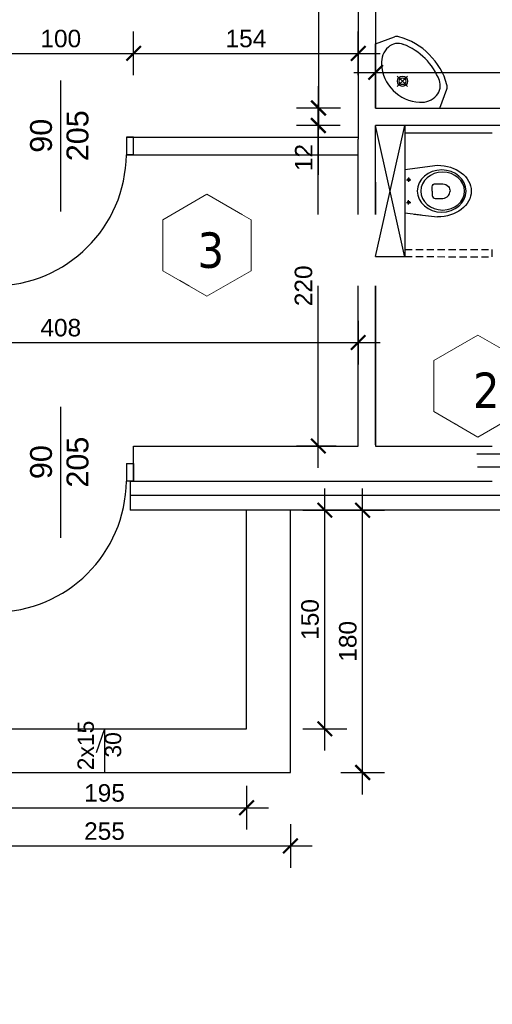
# Model space of a CAD drawing. Header units: millimetres. Extents: x 81517 to 87101, y -14750 to -11780.
# Tile 3 of 20: x 82616 to 82941, y -13735 to -13059. Entities that reach past the tile are written whole.
import ezdxf

# ---------------------------------------------------------------- set-up
doc = ezdxf.new("R2010")
doc.units = ezdxf.units.MM
doc.header["$LTSCALE"] = 100
doc.header["$MEASUREMENT"] = 0
for name, pattern in [('CENTER', [7, 4, -1, 1, -1]), ('DASHDOT', [1, 0.5, -0.25, 0, -0.25]), ('DASHED', [0.75, 0.5, -0.25]), ('DASHED2', [0.375, 0.25, -0.125]), ('HIDDEN', [0.375, 0.25, -0.125])]:
    doc.linetypes.add(name, pattern=pattern)
for name, color, linetype in [('! niepełnosprawni', 4, 'Continuous'), ('! stelaże geberity', 1, 'Continuous'), ('! zadaszenie nad aula', 1, 'Continuous'), ('biały montaż', 1, 'Continuous'), ('Okno', 4, 'Continuous'), ('otwór', 1, 'Continuous'), ('Warstwa1', 1, 'Continuous'), ('Warstwa4', 4, 'Continuous'), ('WENTYLACJAPRZER', 1, 'DASHED'), ('WYMIARY', 1, 'Continuous'), ('wyposażenie', 4, 'Continuous')]:
    doc.layers.add(name, color=color, linetype=linetype)
doc.layers.add('!OPSY', color=142, linetype='Continuous', lineweight=18)
doc.styles.add('styl1', font='ARIAL.TTF', dxfattribs={"height": 12})
doc.styles.add('styl2', font='TIMES.TTF', dxfattribs={"height": 150})
doc.styles.add('styl4', font='TIMES.TTF', dxfattribs={"height": 100})
doc.linetypes.add('BATTING', pattern='A,0.0001,-0.1,[134,ltypeshp.shx,S=0.1,R=0,X=-0.1,Y=0],-0.2,[134,ltypeshp.shx,S=0.1,R=180,X=0.1,Y=0],-0.1', length=0.4001)
doc.dimstyles.new('2222', dxfattribs={"dimtxt": 12, "dimasz": 10, "dimexe": 15, "dimexo": 15, "dimgap": 4, "dimtad": 1, "dimtxsty": 'styl1', "dimblk": 'ARCHTICK', "dimcen": 2.5, "dimdle": 15, "dimclrd": 1, "dimclre": 1, "dimclrt": 4, "dimadec": 0, "dimazin": 0, "dimtfac": 1, "dimtmove": 0, "dimatfit": 3, "dimldrblk": 'ARCHTICK', "dimfxl": 15, "dimfxlon": 1, "dimlwd": 25, "dimlwe": 25, "dimarcsym": 0})

# ---------------------------------------------------------------- blocks, each defined once
blk = doc.blocks.new('_ArchTick')
at = {"layer": 'Warstwa1', "color": 0, "const_width": 0.15}
blk.add_lwpolyline([(-0.5, -0.5), (0.5, 0.5)], dxfattribs=at)
blk = doc.blocks.new('*D397')
at = {"layer": 'Defpoints', "color": 0, "linetype": 'ByBlock'}
for p in [(83107.57, -13395.75), (82304.13, -13645.75), (83107.57, -13645.75)]:
    blk.add_point(p, dxfattribs=at)
at = {"layer": 'WYMIARY', "color": 1, "linetype": 'ByBlock', "lineweight": 25}
for p, q in [((82304.13, -13380.75), (82304.13, -13660.75)), ((82319.13, -13395.75), (82289.13, -13395.75)), ((82319.13, -13645.75), (82289.13, -13645.75))]:
    blk.add_line(p, q, dxfattribs=at)
at = {"layer": 'WYMIARY', "color": 1, "linetype": 'ByBlock', "lineweight": 25, "xscale": 10, "yscale": 10, "zscale": 10}
for p, rotation in [((82304.13, -13395.75), 90), ((82304.13, -13645.75), 270)]:
    blk.add_blockref('_ArchTick', p, dxfattribs=dict(at, rotation=rotation))
at = {"layer": 'WYMIARY', "color": 4, "linetype": 'ByBlock', "insert": (82294, -13520.75), "char_height": 12, "attachment_point": 5, "rotation": 90, "style": 'styl1'}
blk.add_mtext('250', dxfattribs=at)
blk = doc.blocks.new('*D400')
at = {"layer": 'Defpoints', "color": 0, "linetype": 'ByBlock'}
for p in [(82440.57, -13416.22), (82848.57, -13416.22), (82848.57, -13785.94)]:
    blk.add_point(p, dxfattribs=at)
at = {"layer": 'WYMIARY', "color": 1, "linetype": 'ByBlock', "lineweight": 25}
for p, q in [((82440.57, -13770.94), (82440.57, -13800.94)), ((82848.57, -13770.94), (82848.57, -13800.94)), ((82425.57, -13785.94), (82863.57, -13785.94))]:
    blk.add_line(p, q, dxfattribs=at)
at = {"layer": 'WYMIARY', "color": 1, "linetype": 'ByBlock', "lineweight": 25, "xscale": 10, "yscale": 10, "zscale": 10, "rotation": 180}
blk.add_blockref('_ArchTick', (82440.57, -13785.94), dxfattribs=at)
at = {"layer": 'WYMIARY', "color": 1, "linetype": 'ByBlock', "lineweight": 25, "xscale": 10, "yscale": 10, "zscale": 10}
blk.add_blockref('_ArchTick', (82848.57, -13785.94), dxfattribs=at)
at = {"layer": 'WYMIARY', "color": 4, "linetype": 'ByBlock', "insert": (82644.57, -13775.81), "char_height": 12, "attachment_point": 5, "style": 'styl1'}
blk.add_mtext('408', dxfattribs=at)
blk = doc.blocks.new('*D401')
at = {"layer": 'Defpoints', "color": 0, "linetype": 'ByBlock'}
for p in [(82848.57, -13416.22), (82860.57, -13416.22), (82860.57, -13785.94)]:
    blk.add_point(p, dxfattribs=at)
at = {"layer": 'WYMIARY', "color": 1, "linetype": 'ByBlock', "lineweight": 25}
for p, q in [((82848.57, -13770.94), (82848.57, -13800.94)), ((82860.57, -13770.94), (82860.57, -13800.94)), ((82833.57, -13785.94), (82860.57, -13785.94)), ((82860.57, -13785.94), (82894.51, -13785.94))]:
    blk.add_line(p, q, dxfattribs=at)
at = {"layer": 'WYMIARY', "color": 1, "linetype": 'ByBlock', "lineweight": 25, "xscale": 10, "yscale": 10, "zscale": 10, "rotation": 180}
blk.add_blockref('_ArchTick', (82848.57, -13785.94), dxfattribs=at)
at = {"layer": 'WYMIARY', "color": 1, "linetype": 'ByBlock', "lineweight": 25, "xscale": 10, "yscale": 10, "zscale": 10}
blk.add_blockref('_ArchTick', (82860.57, -13785.94), dxfattribs=at)
at = {"layer": 'WYMIARY', "color": 4, "linetype": 'ByBlock', "insert": (82882.54, -13775.91), "char_height": 12, "attachment_point": 5, "style": 'styl1'}
blk.add_mtext('12', dxfattribs=at)
blk = doc.blocks.new('*D402')
at = {"layer": 'Defpoints', "color": 0, "linetype": 'ByBlock'}
for p in [(82860.57, -13416.22), (83100.57, -13416.22), (83100.57, -13785.94)]:
    blk.add_point(p, dxfattribs=at)
at = {"layer": 'WYMIARY', "color": 1, "linetype": 'ByBlock', "lineweight": 25}
for p, q in [((82860.57, -13770.94), (82860.57, -13800.94)), ((83100.57, -13770.94), (83100.57, -13800.94)), ((82845.57, -13785.94), (83115.57, -13785.94))]:
    blk.add_line(p, q, dxfattribs=at)
at = {"layer": 'WYMIARY', "color": 1, "linetype": 'ByBlock', "lineweight": 25, "xscale": 10, "yscale": 10, "zscale": 10, "rotation": 180}
blk.add_blockref('_ArchTick', (82860.57, -13785.94), dxfattribs=at)
at = {"layer": 'WYMIARY', "color": 1, "linetype": 'ByBlock', "lineweight": 25, "xscale": 10, "yscale": 10, "zscale": 10}
blk.add_blockref('_ArchTick', (83100.57, -13785.94), dxfattribs=at)
at = {"layer": 'WYMIARY', "color": 4, "linetype": 'ByBlock', "insert": (82980.57, -13775.81), "char_height": 12, "attachment_point": 5, "style": 'styl1'}
blk.add_mtext('240', dxfattribs=at)
blk = doc.blocks.new('*D416')
at = {"layer": 'Defpoints', "color": 0, "linetype": 'ByBlock'}
for p in [(82594.57, -13416.22), (82694.57, -13416.22), (82694.57, -13829.18)]:
    blk.add_point(p, dxfattribs=at)
at = {"layer": 'WYMIARY', "color": 1, "linetype": 'ByBlock', "lineweight": 25}
for p, q in [((82594.57, -13814.18), (82594.57, -13844.18)), ((82694.57, -13814.18), (82694.57, -13844.18)), ((82579.57, -13829.18), (82709.57, -13829.18))]:
    blk.add_line(p, q, dxfattribs=at)
at = {"layer": 'WYMIARY', "color": 1, "linetype": 'ByBlock', "lineweight": 25, "xscale": 10, "yscale": 10, "zscale": 10, "rotation": 180}
blk.add_blockref('_ArchTick', (82594.57, -13829.18), dxfattribs=at)
at = {"layer": 'WYMIARY', "color": 1, "linetype": 'ByBlock', "lineweight": 25, "xscale": 10, "yscale": 10, "zscale": 10}
blk.add_blockref('_ArchTick', (82694.57, -13829.18), dxfattribs=at)
at = {"layer": 'WYMIARY', "color": 4, "linetype": 'ByBlock', "insert": (82644.57, -13819.05), "char_height": 12, "attachment_point": 5, "style": 'styl1'}
blk.add_mtext('100', dxfattribs=at)
blk = doc.blocks.new('*D417')
at = {"layer": 'Defpoints', "color": 0, "linetype": 'ByBlock'}
for p in [(82694.57, -13416.22), (82940.57, -13416.22), (82940.57, -13829.18)]:
    blk.add_point(p, dxfattribs=at)
at = {"layer": 'WYMIARY', "color": 1, "linetype": 'ByBlock', "lineweight": 25}
for p, q in [((82694.57, -13814.18), (82694.57, -13844.18)), ((82940.57, -13814.18), (82940.57, -13844.18)), ((82679.57, -13829.18), (82955.57, -13829.18))]:
    blk.add_line(p, q, dxfattribs=at)
at = {"layer": 'WYMIARY', "color": 1, "linetype": 'ByBlock', "lineweight": 25, "xscale": 10, "yscale": 10, "zscale": 10, "rotation": 180}
blk.add_blockref('_ArchTick', (82694.57, -13829.18), dxfattribs=at)
at = {"layer": 'WYMIARY', "color": 1, "linetype": 'ByBlock', "lineweight": 25, "xscale": 10, "yscale": 10, "zscale": 10}
blk.add_blockref('_ArchTick', (82940.57, -13829.18), dxfattribs=at)
at = {"layer": 'WYMIARY', "color": 4, "linetype": 'ByBlock', "insert": (82817.57, -13819.05), "char_height": 12, "attachment_point": 5, "style": 'styl1'}
blk.add_mtext('246', dxfattribs=at)
blk = doc.blocks.new('*D418')
at = {"layer": 'Defpoints', "color": 0, "linetype": 'ByBlock'}
for p in [(82940.57, -13416.22), (83020.57, -13416.22), (83020.57, -13829.18)]:
    blk.add_point(p, dxfattribs=at)
at = {"layer": 'WYMIARY', "color": 1, "linetype": 'ByBlock', "lineweight": 25}
for p, q in [((82940.57, -13814.18), (82940.57, -13844.18)), ((83020.57, -13814.18), (83020.57, -13844.18)), ((82925.57, -13829.18), (83035.57, -13829.18))]:
    blk.add_line(p, q, dxfattribs=at)
at = {"layer": 'WYMIARY', "color": 1, "linetype": 'ByBlock', "lineweight": 25, "xscale": 10, "yscale": 10, "zscale": 10, "rotation": 180}
blk.add_blockref('_ArchTick', (82940.57, -13829.18), dxfattribs=at)
at = {"layer": 'WYMIARY', "color": 1, "linetype": 'ByBlock', "lineweight": 25, "xscale": 10, "yscale": 10, "zscale": 10}
blk.add_blockref('_ArchTick', (83020.57, -13829.18), dxfattribs=at)
at = {"layer": 'WYMIARY', "color": 4, "linetype": 'ByBlock', "insert": (82980.57, -13819.05), "char_height": 12, "attachment_point": 5, "style": 'styl1'}
blk.add_mtext('80', dxfattribs=at)
blk = doc.blocks.new('*D461')
at = {"layer": 'Defpoints', "color": 0, "linetype": 'ByBlock'}
for p in [(82694.57, -13082.25), (82594.57, -13139.75), (82694.57, -13139.75)]:
    blk.add_point(p, dxfattribs=at)
at = {"layer": 'WYMIARY', "color": 1, "linetype": 'ByBlock', "lineweight": 25}
for p, q in [((82594.57, -13097.25), (82594.57, -13067.25)), ((82694.57, -13097.25), (82694.57, -13067.25)), ((82579.57, -13082.25), (82709.57, -13082.25))]:
    blk.add_line(p, q, dxfattribs=at)
at = {"layer": 'WYMIARY', "color": 1, "linetype": 'ByBlock', "lineweight": 25, "xscale": 10, "yscale": 10, "zscale": 10, "rotation": 180}
blk.add_blockref('_ArchTick', (82594.57, -13082.25), dxfattribs=at)
at = {"layer": 'WYMIARY', "color": 1, "linetype": 'ByBlock', "lineweight": 25, "xscale": 10, "yscale": 10, "zscale": 10}
blk.add_blockref('_ArchTick', (82694.57, -13082.25), dxfattribs=at)
at = {"layer": 'WYMIARY', "color": 4, "linetype": 'ByBlock', "insert": (82644.57, -13072.12), "char_height": 12, "attachment_point": 5, "style": 'styl1'}
blk.add_mtext('100', dxfattribs=at)
blk = doc.blocks.new('*D462')
at = {"layer": 'Defpoints', "color": 0, "linetype": 'ByBlock'}
for p in [(82848.57, -13082.25), (82694.57, -13139.75), (82848.57, -13139.75)]:
    blk.add_point(p, dxfattribs=at)
at = {"layer": 'WYMIARY', "color": 1, "linetype": 'ByBlock', "lineweight": 25}
for p, q in [((82694.57, -13097.25), (82694.57, -13067.25)), ((82848.57, -13097.25), (82848.57, -13067.25)), ((82679.57, -13082.25), (82863.57, -13082.25))]:
    blk.add_line(p, q, dxfattribs=at)
at = {"layer": 'WYMIARY', "color": 1, "linetype": 'ByBlock', "lineweight": 25, "xscale": 10, "yscale": 10, "zscale": 10, "rotation": 180}
blk.add_blockref('_ArchTick', (82694.57, -13082.25), dxfattribs=at)
at = {"layer": 'WYMIARY', "color": 1, "linetype": 'ByBlock', "lineweight": 25, "xscale": 10, "yscale": 10, "zscale": 10}
blk.add_blockref('_ArchTick', (82848.57, -13082.25), dxfattribs=at)
at = {"layer": 'WYMIARY', "color": 4, "linetype": 'ByBlock', "insert": (82771.57, -13072.12), "char_height": 12, "attachment_point": 5, "style": 'styl1'}
blk.add_mtext('154', dxfattribs=at)
blk = doc.blocks.new('*D463')
at = {"layer": 'Defpoints', "color": 0, "linetype": 'ByBlock'}
for p in [(82821.24, -13131.75), (82860.57, -13131.75), (82848.57, -13351.75)]:
    blk.add_point(p, dxfattribs=at)
at = {"layer": 'WYMIARY', "color": 1, "linetype": 'ByBlock', "lineweight": 25}
for p, q in [((82821.24, -13366.75), (82821.24, -13116.75)), ((82836.24, -13131.75), (82806.24, -13131.75)), ((82833.57, -13351.75), (82806.24, -13351.75))]:
    blk.add_line(p, q, dxfattribs=at)
at = {"layer": 'WYMIARY', "color": 1, "linetype": 'ByBlock', "lineweight": 25, "xscale": 10, "yscale": 10, "zscale": 10}
for p, rotation in [((82821.24, -13131.75), 90), ((82821.24, -13351.75), 270)]:
    blk.add_blockref('_ArchTick', p, dxfattribs=dict(at, rotation=rotation))
at = {"layer": 'WYMIARY', "color": 4, "linetype": 'ByBlock', "insert": (82811.11, -13241.75), "char_height": 12, "attachment_point": 5, "rotation": 90, "style": 'styl1'}
blk.add_mtext('220', dxfattribs=at)
blk = doc.blocks.new('*D468')
at = {"layer": 'Defpoints', "color": 0, "linetype": 'ByBlock'}
for p in [(82865.78, -12949.75), (82821.4, -13119.75), (82860.57, -13119.75)]:
    blk.add_point(p, dxfattribs=at)
at = {"layer": 'WYMIARY', "color": 1, "linetype": 'ByBlock', "lineweight": 25}
for p, q in [((82821.4, -12934.75), (82821.4, -13134.75)), ((82836.4, -12949.75), (82806.4, -12949.75)), ((82836.4, -13119.75), (82806.4, -13119.75))]:
    blk.add_line(p, q, dxfattribs=at)
at = {"layer": 'WYMIARY', "color": 1, "linetype": 'ByBlock', "lineweight": 25, "xscale": 10, "yscale": 10, "zscale": 10}
for p, rotation in [((82821.4, -12949.75), 90), ((82821.4, -13119.75), 270)]:
    blk.add_blockref('_ArchTick', p, dxfattribs=dict(at, rotation=rotation))
at = {"layer": 'WYMIARY', "color": 4, "linetype": 'ByBlock', "insert": (82811.27, -13034.75), "char_height": 12, "attachment_point": 5, "rotation": 90, "style": 'styl1'}
blk.add_mtext('170', dxfattribs=at)
blk = doc.blocks.new('*D469')
at = {"layer": 'Defpoints', "color": 0, "linetype": 'ByBlock'}
for p in [(82860.57, -13119.75), (82821.24, -13131.75), (82860.57, -13131.75)]:
    blk.add_point(p, dxfattribs=at)
at = {"layer": 'WYMIARY', "color": 1, "linetype": 'ByBlock', "lineweight": 25}
for p, q in [((82821.24, -13104.75), (82821.24, -13131.75)), ((82836.24, -13119.75), (82806.24, -13119.75)), ((82836.24, -13131.75), (82806.24, -13131.75)), ((82821.24, -13131.75), (82821.24, -13165.69))]:
    blk.add_line(p, q, dxfattribs=at)
at = {"layer": 'WYMIARY', "color": 1, "linetype": 'ByBlock', "lineweight": 25, "xscale": 10, "yscale": 10, "zscale": 10}
for p, rotation in [((82821.24, -13119.75), 90), ((82821.24, -13131.75), 270)]:
    blk.add_blockref('_ArchTick', p, dxfattribs=dict(at, rotation=rotation))
at = {"layer": 'WYMIARY', "color": 4, "linetype": 'ByBlock', "insert": (82811.21, -13153.72), "char_height": 12, "attachment_point": 5, "rotation": 90, "style": 'styl1'}
blk.add_mtext('12', dxfattribs=at)
blk = doc.blocks.new('*D487')
at = {"layer": 'Defpoints', "color": 0, "linetype": 'ByBlock'}
for p in [(82848.57, -13141.18), (82440.57, -13156.77), (82848.57, -13280.67)]:
    blk.add_point(p, dxfattribs=at)
at = {"layer": 'WYMIARY', "color": 1, "linetype": 'ByBlock', "lineweight": 25}
for p, q in [((82440.57, -13265.67), (82440.57, -13295.67)), ((82848.57, -13265.67), (82848.57, -13295.67)), ((82425.57, -13280.67), (82863.57, -13280.67))]:
    blk.add_line(p, q, dxfattribs=at)
at = {"layer": 'WYMIARY', "color": 1, "linetype": 'ByBlock', "lineweight": 25, "xscale": 10, "yscale": 10, "zscale": 10, "rotation": 180}
blk.add_blockref('_ArchTick', (82440.57, -13280.67), dxfattribs=at)
at = {"layer": 'WYMIARY', "color": 1, "linetype": 'ByBlock', "lineweight": 25, "xscale": 10, "yscale": 10, "zscale": 10}
blk.add_blockref('_ArchTick', (82848.57, -13280.67), dxfattribs=at)
at = {"layer": 'WYMIARY', "color": 4, "linetype": 'ByBlock', "insert": (82644.57, -13270.54), "char_height": 12, "attachment_point": 5, "style": 'styl1'}
blk.add_mtext('408', dxfattribs=at)
blk = doc.blocks.new('*D519')
at = {"layer": 'Defpoints', "color": 0, "linetype": 'ByBlock'}
for p in [(82547.07, -13575.75), (82802.07, -13575.75), (82802.07, -13626.16)]:
    blk.add_point(p, dxfattribs=at)
at = {"layer": 'WYMIARY', "color": 1, "linetype": 'ByBlock', "lineweight": 25}
for p, q in [((82547.07, -13611.16), (82547.07, -13641.16)), ((82802.07, -13611.16), (82802.07, -13641.16)), ((82532.07, -13626.16), (82817.07, -13626.16))]:
    blk.add_line(p, q, dxfattribs=at)
at = {"layer": 'WYMIARY', "color": 1, "linetype": 'ByBlock', "lineweight": 25, "xscale": 10, "yscale": 10, "zscale": 10, "rotation": 180}
blk.add_blockref('_ArchTick', (82547.07, -13626.16), dxfattribs=at)
at = {"layer": 'WYMIARY', "color": 1, "linetype": 'ByBlock', "lineweight": 25, "xscale": 10, "yscale": 10, "zscale": 10}
blk.add_blockref('_ArchTick', (82802.07, -13626.16), dxfattribs=at)
at = {"layer": 'WYMIARY', "color": 4, "linetype": 'ByBlock', "insert": (82674.57, -13616.04), "char_height": 12, "attachment_point": 5, "style": 'styl1'}
blk.add_mtext('255', dxfattribs=at)
blk = doc.blocks.new('*D520')
at = {"layer": 'Defpoints', "color": 0, "linetype": 'ByBlock'}
for p in [(82802.07, -13395.75), (82851.65, -13395.75), (82802.07, -13575.75)]:
    blk.add_point(p, dxfattribs=at)
at = {"layer": 'WYMIARY', "color": 1, "linetype": 'ByBlock', "lineweight": 25}
for p, q in [((82851.65, -13590.75), (82851.65, -13380.75)), ((82836.65, -13395.75), (82866.65, -13395.75)), ((82836.65, -13575.75), (82866.65, -13575.75))]:
    blk.add_line(p, q, dxfattribs=at)
at = {"layer": 'WYMIARY', "color": 1, "linetype": 'ByBlock', "lineweight": 25, "xscale": 10, "yscale": 10, "zscale": 10}
for p, rotation in [((82851.65, -13395.75), 90), ((82851.65, -13575.75), 270)]:
    blk.add_blockref('_ArchTick', p, dxfattribs=dict(at, rotation=rotation))
at = {"layer": 'WYMIARY', "color": 4, "linetype": 'ByBlock', "insert": (82841.52, -13485.75), "char_height": 12, "attachment_point": 5, "rotation": 90, "style": 'styl1'}
blk.add_mtext('180', dxfattribs=at)
blk = doc.blocks.new('*D521')
at = {"layer": 'Defpoints', "color": 0, "linetype": 'ByBlock'}
for p in [(82772.07, -13395.75), (82825.72, -13395.75), (82772.07, -13545.75)]:
    blk.add_point(p, dxfattribs=at)
at = {"layer": 'WYMIARY', "color": 1, "linetype": 'ByBlock', "lineweight": 25}
for p, q in [((82825.72, -13560.75), (82825.72, -13380.75)), ((82810.72, -13395.75), (82840.72, -13395.75)), ((82810.72, -13545.75), (82840.72, -13545.75))]:
    blk.add_line(p, q, dxfattribs=at)
at = {"layer": 'WYMIARY', "color": 1, "linetype": 'ByBlock', "lineweight": 25, "xscale": 10, "yscale": 10, "zscale": 10}
for p, rotation in [((82825.72, -13395.75), 90), ((82825.72, -13545.75), 270)]:
    blk.add_blockref('_ArchTick', p, dxfattribs=dict(at, rotation=rotation))
at = {"layer": 'WYMIARY', "color": 4, "linetype": 'ByBlock', "insert": (82815.59, -13470.75), "char_height": 12, "attachment_point": 5, "rotation": 90, "style": 'styl1'}
blk.add_mtext('150', dxfattribs=at)
blk = doc.blocks.new('*D522')
at = {"layer": 'Defpoints', "color": 0, "linetype": 'ByBlock'}
for p in [(82577.07, -13545.75), (82772.07, -13545.75), (82772.07, -13599.97)]:
    blk.add_point(p, dxfattribs=at)
at = {"layer": 'WYMIARY', "color": 1, "linetype": 'ByBlock', "lineweight": 25}
for p, q in [((82577.07, -13584.97), (82577.07, -13614.97)), ((82772.07, -13584.97), (82772.07, -13614.97)), ((82562.07, -13599.97), (82787.07, -13599.97))]:
    blk.add_line(p, q, dxfattribs=at)
at = {"layer": 'WYMIARY', "color": 1, "linetype": 'ByBlock', "lineweight": 25, "xscale": 10, "yscale": 10, "zscale": 10, "rotation": 180}
blk.add_blockref('_ArchTick', (82577.07, -13599.97), dxfattribs=at)
at = {"layer": 'WYMIARY', "color": 1, "linetype": 'ByBlock', "lineweight": 25, "xscale": 10, "yscale": 10, "zscale": 10}
blk.add_blockref('_ArchTick', (82772.07, -13599.97), dxfattribs=at)
at = {"layer": 'WYMIARY', "color": 4, "linetype": 'ByBlock', "insert": (82674.57, -13589.84), "char_height": 12, "attachment_point": 5, "style": 'styl1'}
blk.add_mtext('195', dxfattribs=at)
blk = doc.blocks.new('*D528')
at = {"layer": 'Defpoints', "color": 0, "linetype": 'ByBlock'}
for p in [(83100.57, -13095.25), (82860.57, -13157.75), (83100.57, -13157.75)]:
    blk.add_point(p, dxfattribs=at)
at = {"layer": 'WYMIARY', "color": 1, "linetype": 'ByBlock', "lineweight": 25}
for p, q in [((82860.57, -13110.25), (82860.57, -13080.25)), ((83100.57, -13110.25), (83100.57, -13080.25)), ((82845.57, -13095.25), (83115.57, -13095.25))]:
    blk.add_line(p, q, dxfattribs=at)
at = {"layer": 'WYMIARY', "color": 1, "linetype": 'ByBlock', "lineweight": 25, "xscale": 10, "yscale": 10, "zscale": 10, "rotation": 180}
blk.add_blockref('_ArchTick', (82860.57, -13095.25), dxfattribs=at)
at = {"layer": 'WYMIARY', "color": 1, "linetype": 'ByBlock', "lineweight": 25, "xscale": 10, "yscale": 10, "zscale": 10}
blk.add_blockref('_ArchTick', (83100.57, -13095.25), dxfattribs=at)
at = {"layer": 'WYMIARY', "color": 4, "linetype": 'ByBlock', "insert": (82980.57, -13085.12), "char_height": 12, "attachment_point": 5, "style": 'styl1'}
blk.add_mtext('240', dxfattribs=at)
blk = doc.blocks.new('BASIN2-P')
for p, q in [((0, 0), (-311.1, -311.1)), ((0, 0), (311.1, -311.1)), ((-311.1, -311.1), (-254, -435.8)), ((311.1, -311.1), (254, -435.8))]:
    blk.add_line(p, q)
at = {"linetype": 'CENTER'}
for q in [(-50, -260), (0, -210), (0, -310), (50, -260)]:
    blk.add_line((0, -260), q, dxfattribs=at)
for radius in [35, 23]:
    blk.add_circle((0, -260), radius)
for centre, radius, start, end in [((0, -444.9), 274.9, 47.70138, 132.29862), ((-91.6, -349.5), 142.7, 130.89079, 183.0131), ((91.6, -349.5), 142.7, 356.9869, 49.10921), ((-134.2, -351.7), 100, 183.0131, 246.19309), ((134.2, -351.7), 100, 293.80691, 356.9869), ((-208.6, -414.9), 50, 204.61567, 240.42291), ((0, -47.5), 472.5, 240.42291, 299.57709), ((0, -47.5), 432.5, 246.19309, 293.84352), ((208.6, -414.9), 50, 299.57709, 335.38433)]:
    blk.add_arc(centre, radius, start, end)

msp = doc.modelspace()

# ---------------------------------------------------------------- linework, layer by layer
at = {"layer": '! zadaszenie nad aula'}
msp.add_line((82880.572, -13136.746), (82940.572, -13136.75), dxfattribs=at)
at = {"layer": 'biały montaż'}
for p, q in [((82880.569, -13161.883), (82902.923, -13158.998)), ((82881.712, -13168.977), (82884.619, -13168.979)), ((82883.166, -13167.524), (82883.165, -13170.431)), ((82883.156, -13185.949), (82883.158, -13183.042)), ((82881.703, -13184.495), (82884.61, -13184.496))]:
    msp.add_line(p, q, dxfattribs=at)
for points in [[(82899.351, -13176.746), (82899.353, -13173.813, -0.4723216), (82901.454, -13171.75), (82906.652, -13171.739, -0.2161096), (82910.435, -13173.7, -0.1700529), (82911.635, -13176.735, -0.0008836), (82911.634, -13176.752)], [(82899.351, -13176.746), (82899.35, -13179.678, 0.4723216), (82901.449, -13181.744), (82906.647, -13181.76, 0.2161096), (82910.432, -13179.803, 0.1700529), (82911.635, -13176.769, 0.0008836), (82911.634, -13176.752)]]:
    msp.add_lwpolyline(points, format="xyb", dxfattribs=at)
for centre in [(82883.165, -13168.978), (82883.157, -13184.496)]:
    msp.add_circle(centre, 0.853, dxfattribs=at)
at = {"layer": 'otwór', "color": 1}
for p, q in [((82644.573, -13190.75), (82644.573, -13100.75)), ((82644.573, -13414.75), (82644.573, -13324.75)), ((82694.573, -13363.75), (82694.573, -13375.75))]:
    msp.add_line(p, q, dxfattribs=at)
for points in [[(82694.573, -13139.75), (82689.573, -13139.75), (82689.573, -13151.75), (82694.573, -13151.75)], [(82848.573, -13141.181), (82848.573, -13141.181)]]:
    msp.add_lwpolyline(points, close=True, dxfattribs=at)
for centre in [(82598.638, -13150.812), (82598.638, -13374.812)]:
    msp.add_arc(centre, 90.939, 270.244859, 359.408849, dxfattribs=at)
at = {"layer": 'Warstwa1', "color": 2}
for p, q in [((82848.573, -12973.681), (82848.573, -13141.181)), ((82860.573, -12975.75), (82860.573, -13119.75)), ((82860.573, -13119.75), (83100.573, -13119.75)), ((83100.573, -13131.75), (82860.573, -13131.75)), ((82860.573, -13350.82), (82860.573, -13131.75)), ((82689.573, -13139.75), (82848.573, -13139.75)), ((82848.573, -13351.75), (82848.573, -13141.181)), ((82689.573, -13151.75), (82848.573, -13151.75)), ((82860.573, -13170.681), (82860.573, -13351.75)), ((82860.573, -13213.75), (82860.573, -13351.75)), ((82860.573, -13213.75), (82860.573, -13351.75)), ((82694.573, -13351.75), (82848.573, -13351.75)), ((82694.573, -13375.75), (82694.573, -13351.75)), ((82860.573, -13351.75), (82940.573, -13351.75)), ((82860.573, -13351.75), (82940.573, -13351.75)), ((82692.073, -13375.75), (82940.573, -13375.75))]:
    msp.add_line(p, q, dxfattribs=at)
at = {"layer": 'Warstwa4', "linetype": 'DASHDOT'}
for p, q in [((82929.981, -13357.006), (83034.489, -13357.006)), ((82930.32, -13365.929), (83034.658, -13365.929))]:
    msp.add_line(p, q, dxfattribs=at)
at = {"layer": 'Warstwa4', "linetype": 'ByBlock'}
msp.add_line((82692.073, -13375.75), (82692.073, -13395.75), dxfattribs=at)
at = {"layer": 'WENTYLACJAPRZER', "linetype": 'ByBlock'}
for p, q in [((82689.573, -13139.75), (82694.573, -13139.75)), ((82689.573, -13139.75), (82689.573, -13151.75)), ((82694.573, -13151.75), (82689.573, -13151.75)), ((82860.573, -13351.75), (82888.573, -13351.75)), ((82689.573, -13363.75), (82694.573, -13363.75)), ((82689.573, -13363.75), (82689.573, -13375.75)), ((82694.573, -13375.75), (82689.573, -13375.75)), ((82674.573, -13545.75), (82668.951, -13562.183)), ((82674.573, -13545.75), (82674.573, -13575.75))]:
    msp.add_line(p, q, dxfattribs=at)
at = {"layer": 'WYMIARY', "linetype": 'ByBlock'}
for p, q in [((82772.073, -13545.75), (82772.073, -13395.75)), ((82802.073, -13575.75), (82802.073, -13395.75)), ((82802.073, -13575.75), (82802.073, -13395.75)), ((82577.073, -13545.75), (82772.073, -13545.75)), ((82547.073, -13575.75), (82802.073, -13575.75)), ((82547.073, -13575.75), (82802.073, -13575.75))]:
    msp.add_line(p, q, dxfattribs=at)
at = {"layer": 'wyposażenie', "linetype": 'BATTING', "ltscale": 0.2}
msp.add_lwpolyline([(82946.573, -13385.75), (82692.073, -13385.75)], dxfattribs=at)
at = {"layer": 'wyposażenie'}
msp.add_lwpolyline([(82946.573, -13395.75), (82692.073, -13395.75)], dxfattribs=at)

# ---------------------------------------------------------------- block references
at = {"layer": 'biały montaż', "xscale": 0.1, "yscale": 0.1, "zscale": 0.1, "rotation": 134.9999999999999}
msp.add_blockref('BASIN2-P', (82860.573, -13119.75), dxfattribs=at)

# ---------------------------------------------------------------- texts
at = {"layer": '!OPSY', "insert": (82927.298, -13301.259), "char_height": 24.29706, "width": 315.77635, "attachment_point": 1, "style": 'styl4', "bg_fill": 2}
msp.add_mtext('{\\fTahoma|b0|i0|c238|p34;2}', dxfattribs=at)
at = {"layer": 'Okno', "char_height": 15, "width": 68.4853, "attachment_point": 1, "rotation": 90, "style": 'styl2'}
for insert in [(82623.521, -13156.237), (82623.521, -13380.237)]:
    msp.add_mtext('{\\fArial|b0|i0|c238|p34; 90\\P205}', dxfattribs=dict(at, insert=insert))
at = {"layer": 'Warstwa4', "insert": (82656.07, -13574.249), "char_height": 11.232, "width": 97.3951, "attachment_point": 1, "rotation": 90, "style": 'styl1'}
msp.add_mtext('2x15\\P  30', dxfattribs=at)

# ---------------------------------------------------------------- dimensions: what is measured, and where the dimension line sits
at = {"layer": 'WYMIARY', "linetype": 'ByBlock'}
for base, p1, p2, picture, middle in [((82821.396, -13119.75), (82865.783, -12949.75), (82860.573, -13119.75), '*D468', (82811.269, -13034.75)), ((82821.239, -13131.75), (82860.573, -13119.75), (82860.574, -13131.75), '*D469', (82811.215, -13153.719)), ((82821.239, -13131.75), (82848.573, -13351.75), (82860.574, -13131.75), '*D463', (82811.112, -13241.75)), ((82304.126, -13645.75), (83107.573, -13395.75), (83107.573, -13645.75), '*D397', (82293.999, -13520.75)), ((82825.719, -13395.75), (82772.073, -13545.75), (82772.073, -13395.75), '*D521', (82815.592, -13470.75)), ((82851.651, -13395.75), (82802.073, -13575.75), (82802.073, -13395.75), '*D520', (82841.524, -13485.75))]:
    dim = msp.add_linear_dim(base=base, p1=p1, p2=p2, angle=90, dimstyle='2222', dxfattribs=at)
    dim.commit()
    dim.dimension.update_dxf_attribs({"geometry": picture, "text_midpoint": middle})
for base, p1, p2, picture, middle in [((82694.573, -13082.248), (82594.573, -13139.75), (82694.573, -13139.75), '*D461', (82644.573, -13072.121)), ((82848.573, -13082.248), (82694.573, -13139.75), (82848.573, -13139.75), '*D462', (82771.573, -13072.121)), ((83100.573, -13095.251), (82860.573, -13157.751), (83100.573, -13157.751), '*D528', (82980.573, -13085.124)), ((82848.573, -13280.669), (82440.573, -13156.77), (82848.573, -13141.181), '*D487', (82644.573, -13270.542)), ((82848.573, -13785.936), (82440.573, -13416.217), (82848.573, -13416.217), '*D400', (82644.573, -13775.809)), ((82694.573, -13829.181), (82594.573, -13416.217), (82694.573, -13416.217), '*D416', (82644.573, -13819.054)), ((82940.573, -13829.181), (82694.573, -13416.217), (82940.573, -13416.217), '*D417', (82817.573, -13819.054)), ((82860.573, -13785.936), (82848.573, -13416.217), (82860.573, -13416.217), '*D401', (82882.541, -13775.912)), ((83100.573, -13785.936), (82860.573, -13416.217), (83100.573, -13416.217), '*D402', (82980.573, -13775.809)), ((83020.573, -13829.181), (82940.573, -13416.217), (83020.573, -13416.217), '*D418', (82980.573, -13819.054)), ((82772.073, -13599.968), (82577.073, -13545.75), (82772.073, -13545.75), '*D522', (82674.573, -13589.841))]:
    dim = msp.add_linear_dim(base=base, p1=p1, p2=p2, dimstyle='2222', dxfattribs=at)
    dim.commit()
    dim.dimension.update_dxf_attribs({"geometry": picture, "text_midpoint": middle})
dim = msp.add_linear_dim(base=(82802.073, -13626.164), p1=(82547.073, -13575.75), p2=(82802.073, -13575.75), dimstyle='2222', dxfattribs=at)
dim.commit()
dim.dimension.update_dxf_attribs({"geometry": '*D519', "text_midpoint": (82674.573, -13626.164), "dimtype": 160})

# ---------------------------------------------------------------- next in the draw order: linework, layer by layer
at = {"layer": '!OPSY'}
msp.add_lwpolyline([(82930.749, -13345.523), (82961.008, -13328.054), (82961.008, -13293.114), (82930.749, -13275.644), (82900.49, -13293.114), (82900.49, -13328.054)], close=True, dxfattribs=at)

# ---------------------------------------------------------------- next in the draw order: texts
at = {"layer": '!OPSY', "insert": (82738.338, -13205.111), "char_height": 24.29706, "width": 315.77635, "attachment_point": 1, "style": 'styl4', "bg_fill": 2}
msp.add_mtext('{\\fTahoma|b0|i0|c238|p34;3}', dxfattribs=at)

# ---------------------------------------------------------------- next in the draw order: linework, layer by layer
at = {"layer": '! niepełnosprawni', "linetype": 'ByBlock'}
for p in [(82880.573, -13131.746), (82860.554, -13221.656)]:
    msp.add_line(p, (82880.566, -13221.658), dxfattribs=at)
at = {"layer": '! stelaże geberity'}
for p, q in [((82860.566, -13221.656), (82880.573, -13131.746)), ((82880.566, -13222.197), (82860.573, -13131.744))]:
    msp.add_line(p, q, dxfattribs=at)
at = {"layer": '! zadaszenie nad aula', "linetype": 'DASHED2', "ltscale": 0.2}
for p, q in [((82880.566, -13216.746), (82940.566, -13216.75)), ((82880.566, -13221.746), (82940.566, -13221.75))]:
    msp.add_line(p, q, dxfattribs=at)
at = {"layer": '! zadaszenie nad aula', "linetype": 'HIDDEN'}
msp.add_line((82940.566, -13221.75), (82940.566, -13216.75), dxfattribs=at)
at = {"layer": '!OPSY'}
msp.add_lwpolyline([(82744.841, -13248.831), (82775.1, -13231.361), (82775.1, -13196.421), (82744.841, -13178.951), (82714.583, -13196.421), (82714.583, -13231.361)], close=True, dxfattribs=at)
at = {"layer": 'biały montaż'}
msp.add_line((82880.553, -13191.588), (82902.904, -13194.498), dxfattribs=at)
at = {"layer": 'biały montaż', "extrusion": (0, 0, -1)}
for centre, major_axis, ratio in [((82905.857, -13176.735), (16.737, -0.009), 0.8656763), ((82906.555, -13176.736), (15.055, -0.008), 0.8629901)]:
    msp.add_ellipse(centre, major_axis=major_axis, ratio=ratio, dxfattribs=at)
msp.add_ellipse((82902.913, -13176.748), major_axis=(23.212, -0.013), ratio=0.7646893, start_param=4.712389, end_param=7.8539816, dxfattribs=at)

doc.saveas('drawing.dxf')
